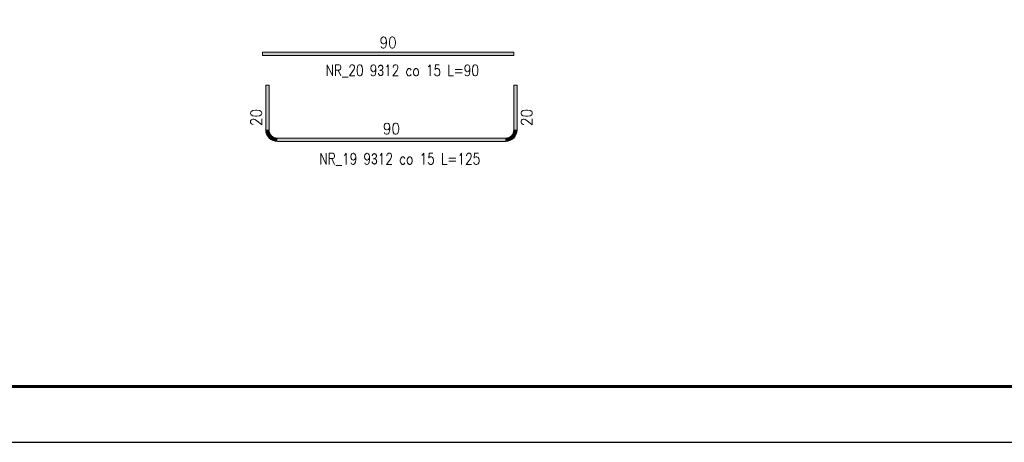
# Model space of a CAD drawing. Extents: x 270429 to 285164, y -113989 to -104075.
# Tile 6 of 14: x 277515 to 281039, y -113989 to -112476. Entities that reach past the tile are written whole.
import ezdxf

# ---------------------------------------------------------------- set-up
doc = ezdxf.new("R2010")
doc.units = 0
doc.header["$LTSCALE"] = 5
doc.header["$MEASUREMENT"] = 0
doc.layers.add('_FORMATKA', color=8, linetype='Continuous', lineweight=15, plot=False)
for name, color, linetype, lineweight in [('_RAMKA', 7, 'Continuous', 35), ('AutoCAD_Structural_Detailing_pręt wyrzucony', 7, 'Continuous', 13), ('PS_DIM', 4, 'Continuous', 13)]:
    doc.layers.add(name, color=color, linetype=linetype, lineweight=lineweight)
doc.styles.add('marta', font='simplex.shx', dxfattribs={"width": 0.8})
doc.styles.add('r-simplex', font='simplex.shx', dxfattribs={"width": 0.9})

# ---------------------------------------------------------------- blocks, each defined once
blk = doc.blocks.new('*U19')
at = {"layer": '_FORMATKA', "lineweight": -3}
blk.add_lwpolyline([(-700, 0), (0, 0), (0, 420), (-700, 420)], close=True, dxfattribs=at)
at = {"layer": '_RAMKA', "lineweight": -3, "const_width": 0.5}
blk.add_lwpolyline([(-670, 10), (-10, 10), (-10, 410), (-670, 410)], close=True, dxfattribs=at)

msp = doc.modelspace()

# ---------------------------------------------------------------- hatches: boundary and pattern name
at = {"layer": 'AutoCAD_Structural_Detailing_pręt wyrzucony'}
for points in [[(278383.64, -112603.45), (278383.64, -112591.45), (279283.64, -112591.45), (279283.64, -112603.45)], [(278395.64, -112709.74), (278407.64, -112709.74), (278407.64, -112869.74), (278395.64, -112869.74)], [(279295.64, -112869.74), (279283.64, -112869.74), (279283.64, -112709.74), (279295.64, -112709.74)], [(278437.64, -112911.74), (278437.64, -112899.74), (279253.64, -112899.74), (279253.64, -112911.74)]]:
    msp.add_hatch(color=6, dxfattribs=at).paths.add_polyline_path(points, flags=0)
h = msp.add_hatch(color=6, dxfattribs=at)
edge = h.paths.add_edge_path(flags=0)
edge.add_line((278395.64, -112869.74), (278407.64, -112869.74))
edge.add_arc((278437.64, -112869.74), 30, -180, -90)
edge.add_line((278437.64, -112899.74), (278437.64, -112911.74))
edge.add_arc((278437.64, -112869.74), 42, 540, 630, ccw=False)
h = msp.add_hatch(color=6, dxfattribs=at)
edge = h.paths.add_edge_path(flags=0)
edge.add_line((279253.64, -112911.74), (279253.64, -112899.74))
edge.add_arc((279253.64, -112869.74), 30, -90, 0)
edge.add_line((279283.64, -112869.74), (279295.64, -112869.74))
edge.add_arc((279253.64, -112869.74), 42, 270, 360, ccw=False)

# ---------------------------------------------------------------- linework, layer by layer
at = {"layer": 'AutoCAD_Structural_Detailing_pręt wyrzucony', "color": 6}
for p, q in [((278383.64, -112591.45), (279283.64, -112591.45)), ((278383.64, -112591.45), (278383.64, -112603.45)), ((279283.64, -112591.45), (279283.64, -112603.45)), ((278383.64, -112603.45), (279283.64, -112603.45)), ((278395.64, -112709.74), (278395.64, -112869.74)), ((278407.64, -112709.74), (278395.64, -112709.74)), ((278407.64, -112709.74), (278407.64, -112869.74)), ((279283.64, -112869.74), (279283.64, -112709.74)), ((279283.64, -112709.74), (279295.64, -112709.74)), ((279295.64, -112869.74), (279295.64, -112709.74)), ((278437.64, -112899.74), (279253.64, -112899.74)), ((278437.64, -112911.74), (279253.64, -112911.74))]:
    msp.add_line(p, q, dxfattribs=at)
for centre, radius, start, end in [((278437.64, -112869.74), 42, 180, 270), ((278437.64, -112869.74), 30, 180, 270), ((279253.64, -112869.74), 30, 270, 360), ((279253.64, -112869.74), 42, 270, 0)]:
    msp.add_arc(centre, radius, start, end, dxfattribs=at)

# ---------------------------------------------------------------- block references
at = {"layer": 'PS_DIM', "xscale": 20, "yscale": 20, "zscale": 20}
msp.add_blockref('*U19', (284549.34, -113988.82), dxfattribs=at)

# ---------------------------------------------------------------- texts
at = {"layer": 'AutoCAD_Structural_Detailing_pręt wyrzucony', "color": 4, "char_height": 40, "attachment_point": 5, "style": 'r-simplex'}
for insert in [(278833.64, -112557.45), (278845.64, -112865.74)]:
    msp.add_mtext('90', dxfattribs=dict(at, insert=insert))
at = {"layer": 'AutoCAD_Structural_Detailing_pręt wyrzucony', "color": 3, "char_height": 40, "attachment_point": 5, "style": 'marta'}
for s, insert in [('NR_20 9\\Fdiam;3\\Fsimplex.shx;12 co 15 L=90 ', (278884.84, -112659.02)), ('NR_19 9\\Fdiam;3\\Fsimplex.shx;12 co 15 L=125 ', (278875.91, -112975.75))]:
    msp.add_mtext(s, dxfattribs=dict(at, insert=insert))
at = {"layer": 'AutoCAD_Structural_Detailing_pręt wyrzucony', "color": 4, "char_height": 40, "attachment_point": 5, "rotation": 90, "style": 'r-simplex'}
for insert in [(278361.64, -112825.74), (279329.64, -112825.74)]:
    msp.add_mtext('20', dxfattribs=dict(at, insert=insert))

doc.saveas('drawing.dxf')
